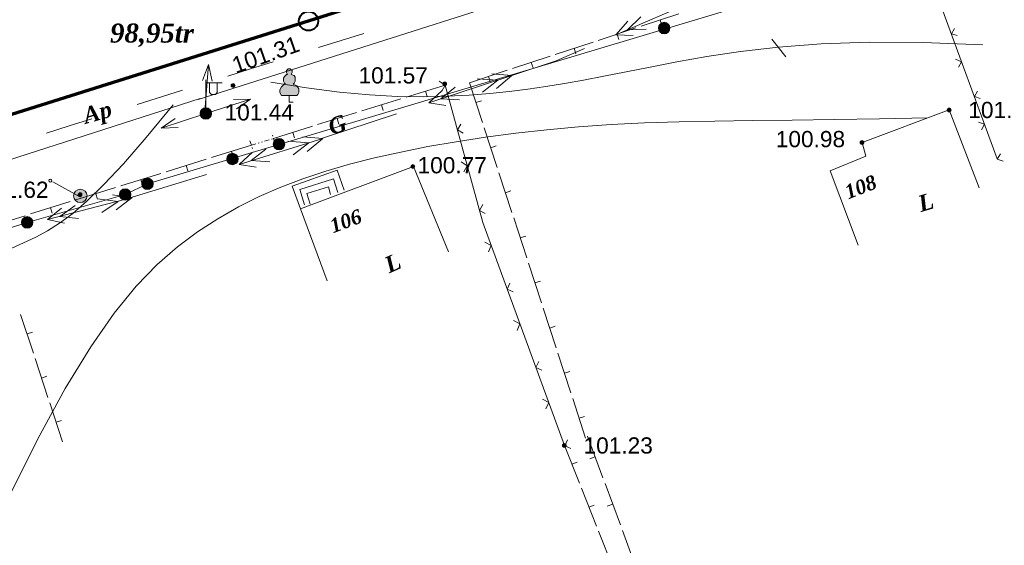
# Model space of a CAD drawing. Header units: millimetres. Extents: x 9396 to 25236, y 15106 to 31102.
# Tile 212 of 256: x 11297 to 11400, y 16799 to 16854. Entities that reach past the tile are written whole.
import ezdxf
from ezdxf.enums import TextEntityAlignment as Align

# ---------------------------------------------------------------- set-up
doc = ezdxf.new("R2010")
doc.units = ezdxf.units.MM
doc.linetypes.add('DIVIDE', pattern=[1.25, 0.5, -0.25, 0, -0.25, 0, -0.25])
doc.linetypes.add('HIDDEN', pattern=[0.375, 0.25, -0.125])
for name, color, linetype, lineweight, true_color in [('1001010', 7, 'Continuous', 9, 0x000000), ('10010110', 7, 'Continuous', 20, 0xa25100), ('1060000', 7, 'Continuous', 9, 0x000000), ('2030003', 7, 'Continuous', 9, 0x000000), ('2030012', 7, 'Continuous', 9, 0x000000), ('2030023', 7, 'Continuous', 9, 0x000000), ('21100200', 7, 'HIDDEN', 0, 0x800080), ('3000105', 7, 'DIVIDE', 9, 0x000000), ('3000220', 7, 'Continuous', 9, 0x000000), ('3000260', 7, 'Continuous', 9, 0x000000), ('4000210', 7, 'Continuous', 9, 0x000000), ('5010210', 7, 'Continuous', 20, 0x008000), ('5010420', 7, 'Continuous', 9, 0x000000), ('6011210', 1, 'Continuous', 9, 0xff0000), ('6011300', 1, 'Continuous', 20, 0xff0000), ('8010110', 7, 'Continuous', 20, 0x0080ff), ('8010200', 7, 'Continuous', 9, 0x000000), ('9010110', 7, 'Continuous', 9, 0x000000)]:
    doc.layers.add(name, color=color, linetype=linetype, lineweight=lineweight, true_color=true_color)
doc.layers.add('Канализация', color=1, linetype='Continuous', lineweight=70)
doc.layers.add('Колодец канал', color=3, linetype='Continuous', lineweight=40)
doc.styles.add('10', font='timesbi.ttf', dxfattribs={"height": 0.001481})
doc.styles.add('12', font='timesbi.ttf', dxfattribs={"height": 0.001693})
doc.styles.add('3', font='timesbi.ttf', dxfattribs={"height": 0.001693})
doc.styles.add('9', font='timesbi.ttf', dxfattribs={"height": 0.001693})
doc.styles.add('F2', font='arial.ttf', dxfattribs={"height": 0.001693})

# ---------------------------------------------------------------- blocks, each defined once
blk = doc.blocks.new('SYMBOL21100200')
at = {"true_color": 0x800080}
h = blk.add_hatch(color=216, dxfattribs=at)
edge = h.paths.add_edge_path()
edge.add_arc((0, 0), 0.1, 0, 360)
at = {"color": 216, "linetype": 'Continuous', "lineweight": 0, "true_color": 0x800080}
blk.add_circle((0, 0), 0.1, dxfattribs=at)
blk = doc.blocks.new('SYMBOL2030012')
at = {"true_color": 0xffffff}
h = blk.add_hatch(color=7, dxfattribs=at)
edge = h.paths.add_edge_path()
edge.add_arc((0, 0), 0.225, 0, 360)
at = {"true_color": 0x000000}
h = blk.add_hatch(color=18, dxfattribs=at)
edge = h.paths.add_edge_path()
edge.add_arc((0, 0), 0.05, 0, 360)
at = {"color": 18, "linetype": 'Continuous', "lineweight": 0, "true_color": 0x000000}
for radius in [0.225, 0.05]:
    blk.add_circle((0, 0), radius, dxfattribs=at)
blk = doc.blocks.new('SYMBOL4000210')
at = {"true_color": 0xffffff}
blk.add_hatch(color=7, dxfattribs=at).paths.add_polyline_path([(0.05, 1.75), (-0.05, 1.75), (-0.15, 1.65), (-0.15, 1.55), (-0.1, 1.45), (-0.15, 1.45), (-0.25, 1.35), (-0.3, 1.25), (-0.3, 1.1), (-0.25, 1), (-0.2, 0.95), (-0.3, 0.9), (-0.35, 0.85), (-0.4, 0.8), (-0.5, 0.65), (-0.5, 0.5), (-0.4, 0.35), (-0.3, 0.35), (-0.1, 0.35), (0, 0.35), (0.15, 0.35), (0.4, 0.35), (0.45, 0.4), (0.5, 0.5), (0.5, 0.7), (0.4, 0.85), (0.2, 0.95), (0.25, 1), (0.3, 1.1), (0.3, 1.3), (0.25, 1.4), (0.1, 1.45), (0.15, 1.55), (0.15, 1.65)])
at = {"color": 18, "linetype": 'Continuous', "lineweight": 0, "true_color": 0x000000, "flags": 128}
blk.add_lwpolyline([(0.05, 1.75), (-0.05, 1.75), (-0.15, 1.65), (-0.15, 1.55), (-0.1, 1.45), (-0.15, 1.45), (-0.25, 1.35), (-0.3, 1.25), (-0.3, 1.1), (-0.25, 1), (-0.2, 0.95), (-0.3, 0.9), (-0.35, 0.85), (-0.4, 0.8), (-0.5, 0.65), (-0.5, 0.5), (-0.4, 0.35), (-0.3, 0.35), (-0.1, 0.35), (0, 0.35), (0.15, 0.35), (0.4, 0.35), (0.45, 0.4), (0.5, 0.5), (0.5, 0.7), (0.4, 0.85), (0.2, 0.95), (0.25, 1), (0.3, 1.1), (0.3, 1.3), (0.25, 1.4), (0.1, 1.45), (0.15, 1.55), (0.15, 1.65), (0.05, 1.75)], close=True, dxfattribs=at)
blk.add_lwpolyline([(0, 0.35), (0, 0), (0.2, 0)], dxfattribs=at)
blk = doc.blocks.new('SYMBOL8010200')
at = {"true_color": 0x000000}
h = blk.add_hatch(color=18, dxfattribs=at)
edge = h.paths.add_edge_path()
edge.add_arc((0, 0), 0.3, 0, 360)
at = {"color": 18, "linetype": 'Continuous', "lineweight": 0, "true_color": 0x000000}
blk.add_circle((0, 0), 0.3, dxfattribs=at)
blk = doc.blocks.new('SYMBOL2030023')
at = {"true_color": 0xffffff}
h = blk.add_hatch(color=7, dxfattribs=at)
edge = h.paths.add_edge_path()
edge.add_arc((0, 0), 0.35, 0, 360)
at = {"color": 18, "linetype": 'Continuous', "lineweight": 0, "true_color": 0x000000}
blk.add_circle((0, 0), 0.35, dxfattribs=at)
blk = doc.blocks.new('SYMBOL2030003')
at = {"true_color": 0xffffff}
h = blk.add_hatch(color=7, dxfattribs=at)
edge = h.paths.add_edge_path()
edge.add_arc((0, 0), 0.3, 0, 360)
at = {"true_color": 0x000000}
h = blk.add_hatch(color=18, dxfattribs=at)
edge = h.paths.add_edge_path()
edge.add_arc((0, 0), 0.1, 0, 360)
at = {"color": 18, "linetype": 'Continuous', "lineweight": 0, "true_color": 0x000000, "flags": 128}
for points in [[(0, 0.3), (0, 1.75)], [(0, 1.6), (0.85, 1.6)], [(0.2, 1.6), (0.2, 1.1), (0.3, 1), (0.5, 1), (0.6, 1.1), (0.6, 1.6)]]:
    blk.add_lwpolyline(points, dxfattribs=at)
at = {"color": 18, "linetype": 'Continuous', "lineweight": 0, "true_color": 0x000000}
for radius in [0.3, 0.1]:
    blk.add_circle((0, 0), radius, dxfattribs=at)

msp = doc.modelspace()

# ---------------------------------------------------------------- linework, layer by layer
at = {"layer": '1001010', "color": 253}
for p, q in [((11397.56, 16836.73, 89.96), (11394.43, 16844.85, 89.96)), ((11342.18, 16830.05, 203.02), (11338.55, 16838.94, 203.02))]:
    msp.add_line(p, q, dxfattribs=at)
for points in [[(11394.43, 16844.85, 89.96), (11385.34, 16841.45, 89.96), (11385.74, 16840.03, 89.96), (11382.02, 16838.51, 89.96), (11384.93, 16830.74, 89.96)], [(11338.55, 16838.94, 203.02), (11326.74, 16834.53, 202.46), (11329.53, 16827, 202.46)]]:
    msp.add_polyline3d(points, dxfattribs=at)
at = {"layer": '10010110'}
for points in [[(11323.65, 16847.76, 192.02), (11327.37, 16847.15, 185.14), (11330.8, 16846.71, 179.4), (11333.96, 16846.43, 174.54), (11336.87, 16846.27, 170.34), (11339.56, 16846.23, 166.55), (11342.04, 16846.28, 162.93), (11344.34, 16846.4, 159.24), (11346.49, 16846.57, 155.24), (11348.51, 16846.78, 150.75), (11350.45, 16847.02, 145.77), (11352.36, 16847.3, 140.37), (11354.29, 16847.61, 134.59), (11356.29, 16847.97, 128.5), (11358.41, 16848.38, 122.16), (11360.71, 16848.83, 115.62), (11363.23, 16849.32, 108.95), (11366.03, 16849.87, 102.32), (11369.15, 16850.42, 96.33), (11372.67, 16850.95, 91.73), (11376.62, 16851.4, 89.22), (11381.07, 16851.74, 89.55), (11386.07, 16851.92, 93.44), (11391.68, 16851.91, 101.61), (11397.95, 16851.66, 114.8)], [(11296.55, 16830.39, 161.49), (11297.84, 16830.96, 155.62), (11299.11, 16831.57, 149), (11300.35, 16832.24, 141.58), (11301.61, 16833.03, 133.32), (11302.97, 16834.04, 124.15), (11304.49, 16835.35, 114.02), (11306.23, 16837.06, 102.86), (11308.26, 16839.24, 90.63), (11310.65, 16841.98, 77.27), (11313.47, 16845.38, 62.7)], [(11392.22, 16844.03, 87.66), (11387.17, 16843.92, 87.95), (11382.46, 16843.85, 89.07), (11378.05, 16843.79, 90.93), (11373.9, 16843.74, 93.47), (11369.98, 16843.69, 96.6), (11366.24, 16843.61, 100.24), (11362.65, 16843.49, 104.32), (11359.17, 16843.32, 108.76), (11355.77, 16843.08, 113.49), (11352.44, 16842.79, 118.45), (11349.2, 16842.43, 123.59), (11346.04, 16842.01, 128.87), (11342.99, 16841.54, 134.24), (11340.04, 16841.02, 139.64), (11337.2, 16840.45, 145.04), (11334.48, 16839.84, 150.38), (11331.87, 16839.18, 155.58), (11329.38, 16838.46, 160.48), (11326.99, 16837.67, 164.88), (11324.68, 16836.8, 168.57), (11322.44, 16835.82, 171.36), (11320.26, 16834.72, 173.05), (11318.12, 16833.5, 173.44), (11316.01, 16832.12, 172.34), (11313.92, 16830.57, 169.74), (11311.79, 16828.72, 166.46), (11309.6, 16826.45, 163.52), (11307.3, 16823.62, 161.93), (11304.85, 16820.11, 162.72), (11302.2, 16815.78, 166.89), (11299.32, 16810.51, 175.48), (11296.17, 16804.16, 189.48)]]:
    msp.add_polyline3d(points, dxfattribs=at)
at = {"layer": '1060000', "color": 253}
msp.add_line((11266.65, 16830.07, 198.49), (11316.28, 16846.03, 142.21), dxfattribs=at)
for points in [[(11531.94, 16914.52, 84.96), (11512.73, 16903.15, 69.5), (11485.03, 16893.86, 52.35), (11466.44, 16893.8, 86.66), (11316.05, 16845.96, 24.6)], [(11326.74, 16834.53, 202.46), (11325.89, 16836.9, 173.03), (11330.56, 16838.57, 139.71), (11331.3, 16836.49, 164.94)], [(11327.16, 16834.95, 192.91), (11326.66, 16836.56, 173.03), (11330.18, 16837.67, 144.76), (11330.64, 16836.22, 168.45)], [(11327.76, 16835.03, 187.54), (11327.42, 16836.13, 177.46), (11329.65, 16836.82, 159.54), (11329.89, 16836.04, 171.55)]]:
    msp.add_polyline3d(points, dxfattribs=at)
at = {"layer": '3000105', "color": 253}
for p, q in [((11324.07, 16841.4, 175.8), (11323.74, 16842.45, 175.8)), ((11321.47, 16841.64, 175.8), (11321.8, 16840.59, 175.8)), ((11321.62, 16841.16, 175.15), (11323.92, 16841.88, 176.45))]:
    msp.add_line(p, q, dxfattribs=at)
at = {"layer": '3000220', "color": 253}
for p, q in [((11366.23, 16854.9, 203.52), (11362.29, 16853.6, 203.52)), ((11361.75, 16853.42, 203.52), (11357.81, 16852.12, 203.52)), ((11364.26, 16854.25, 203.52), (11364.45, 16853.68, 203.52)), ((11359.78, 16852.77, 203.52), (11359.97, 16852.2, 203.52)), ((11357.27, 16851.94, 203.52), (11353.33, 16850.64, 203.52)), ((11355.3, 16851.29, 203.52), (11355.49, 16850.72, 203.52)), ((11352.8, 16850.47, 203.52), (11348.85, 16849.17, 203.52)), ((11350.82, 16849.82, 203.52), (11351.01, 16849.25, 203.52)), ((11348.32, 16848.99, 203.52), (11344.38, 16847.69, 203.52)), ((11346.35, 16848.34, 203.52), (11346.53, 16847.77, 203.52)), ((11341.83, 16847.45, 169.52), (11337.77, 16846.19, 169.52)), ((11344.38, 16847.69, 177), (11345.73, 16843.55, 177)), ((11339.8, 16846.82, 169.52), (11339.97, 16846.25, 169.52)), ((11337.21, 16846.02, 169.52), (11333.15, 16844.75, 169.52)), ((11335.18, 16845.39, 169.52), (11335.36, 16844.81, 169.52)), ((11345.05, 16845.62, 177), (11345.62, 16845.81, 177)), ((11332.6, 16844.58, 169.52), (11328.53, 16843.32, 169.52)), ((11327.98, 16843.15, 169.52), (11323.92, 16841.88, 169.52)), ((11330.57, 16843.95, 169.52), (11330.74, 16843.38, 169.52)), ((11345.91, 16842.98, 177), (11347.27, 16838.84, 177)), ((11325.95, 16842.51, 169.52), (11326.13, 16841.94, 169.52)), ((11321.62, 16841.17, 114.03), (11317.46, 16839.87, 114.03)), ((11346.59, 16840.91, 177), (11347.16, 16841.1, 177)), ((11319.54, 16840.52, 114.03), (11319.72, 16839.95, 114.03)), ((11316.9, 16839.7, 114.03), (11312.74, 16838.4, 114.03)), ((11314.82, 16839.05, 114.03), (11315, 16838.48, 114.03)), ((11312.17, 16838.23, 114.03), (11308.01, 16836.93, 114.03)), ((11347.45, 16838.27, 177), (11348.81, 16834.13, 177)), ((11310.09, 16837.58, 114.03), (11310.27, 16837.01, 114.03)), ((11307.45, 16836.76, 114.03), (11303.29, 16835.46, 114.03)), ((11305.37, 16836.11, 114.03), (11305.55, 16835.54, 114.03)), ((11348.13, 16836.2, 177), (11348.7, 16836.39, 177)), ((11302.72, 16835.29, 114.03), (11298.56, 16833.99, 114.03)), ((11298, 16833.81, 114.03), (11293.84, 16832.52, 114.03)), ((11300.64, 16834.64, 114.03), (11300.82, 16834.07, 114.03)), ((11348.99, 16833.57, 177), (11350.35, 16829.42, 177)), ((11349.67, 16831.49, 177), (11350.24, 16831.68, 177)), ((11350.53, 16828.86, 177), (11351.88, 16824.71, 177)), ((11351.21, 16826.79, 177), (11351.78, 16826.97, 177)), ((11297.54, 16823.5, 172.45), (11298.87, 16819.44, 172.45)), ((11352.07, 16824.15, 177), (11353.42, 16820, 177)), ((11298.21, 16821.47, 172.45), (11298.78, 16821.66, 172.45)), ((11352.75, 16822.08, 177), (11353.32, 16822.26, 177)), ((11353.61, 16819.44, 177), (11354.96, 16815.3, 177)), ((11299.05, 16818.89, 172.45), (11300.39, 16814.83, 172.45)), ((11354.28, 16817.37, 177), (11354.85, 16817.55, 177)), ((11299.72, 16816.86, 172.45), (11300.29, 16817.04, 172.45)), ((11300.57, 16814.27, 172.45), (11301.9, 16810.21, 172.45)), ((11355.15, 16814.73, 177), (11356.5, 16810.59, 177)), ((11301.23, 16812.24, 172.45), (11301.8, 16812.43, 172.45)), ((11355.82, 16812.66, 177), (11356.39, 16812.85, 177)), ((11358.3, 16806.45), (11356.7, 16810.78)), ((11354.29, 16809.83), (11355.85, 16805.89)), ((11355.07, 16807.86), (11355.62, 16808.08)), ((11357.5, 16808.62), (11356.94, 16808.41)), ((11356.06, 16805.35), (11357.62, 16801.41)), ((11360.12, 16801.52), (11358.52, 16805.86)), ((11356.84, 16803.38), (11357.4, 16803.6)), ((11359.32, 16803.69), (11358.76, 16803.48)), ((11357.84, 16800.88), (11359.4, 16796.94)), ((11361.93, 16796.6), (11360.34, 16800.93))]:
    msp.add_line(p, q, dxfattribs=at)
at = {"layer": '3000260', "color": 253}
msp.add_line((11390.94, 16862.99, 200.09), (11399.43, 16839.76, 159.76), dxfattribs=at)
for points in [[(11395, 16853.35, 179.92), (11394.67, 16852.8, 179.92), (11395.27, 16852.61, 179.92)], [(11395.11, 16850.14, 179.92), (11395.73, 16849.89, 179.92), (11395.4, 16849.32, 179.92)], [(11341.2, 16847.85, 169.08), (11341.83, 16847.44, 169.08), (11341.49, 16846.8, 169.08)], [(11341.83, 16847.45, 203.11), (11345.76, 16833.1, 176.12), (11354.29, 16809.82, 135.05)], [(11397.39, 16846.8, 179.92), (11397.06, 16846.25, 179.92), (11397.66, 16846.06, 179.92)], [(11343.46, 16843.38, 169.08), (11343.11, 16842.77, 169.08), (11343.72, 16842.44, 169.08)], [(11397.5, 16843.59, 179.92), (11398.12, 16843.35, 179.92), (11397.8, 16842.78, 179.92)], [(11399.78, 16840.26, 179.92), (11399.45, 16839.71, 179.92), (11400.05, 16839.52, 179.92)], [(11343.5, 16839.44, 169.08), (11344.13, 16839.03, 169.08), (11343.79, 16838.39, 169.08)], [(11345.76, 16834.97, 169.08), (11345.41, 16834.36, 169.08), (11346.02, 16834.03, 169.08)], [(11345.98, 16831.04, 169.08), (11346.64, 16830.69, 169.08), (11346.35, 16830.02, 169.08)], [(11348.6, 16826.78, 169.08), (11348.31, 16826.14, 169.08), (11348.94, 16825.86, 169.08)], [(11348.98, 16822.86, 169.08), (11349.64, 16822.51, 169.08), (11349.35, 16821.83, 169.08)], [(11351.6, 16818.59, 169.08), (11351.31, 16817.95, 169.08), (11351.94, 16817.67, 169.08)], [(11351.98, 16814.67, 169.08), (11352.64, 16814.32, 169.08), (11352.35, 16813.65, 169.08)], [(11354.6, 16810.41, 169.08), (11354.31, 16809.77, 169.08), (11354.94, 16809.49, 169.08)]]:
    msp.add_polyline3d(points, dxfattribs=at)
at = {"layer": '5010210'}
for p, q in [((11328.62, 16851.36, 159.58), (11333.35, 16852.85, 159.58)), ((11377.39, 16850.39, 36.71), (11375.91, 16852.24, 36.71)), ((11321.53, 16849.13, 159.58), (11319.16, 16848.39, 159.58)), ((11323.89, 16849.87, 159.58), (11321.53, 16849.13, 159.58)), ((11309.7, 16845.41, 159.58), (11314.43, 16846.9, 159.58)), ((11302.61, 16843.18, 159.58), (11300.24, 16842.43, 159.58)), ((11304.97, 16843.92, 159.58), (11302.61, 16843.18, 159.58))]:
    msp.add_line(p, q, dxfattribs=at)
at = {"layer": '6011210'}
for p, q in [((11316.76, 16844.7, 105.73), (11317.16, 16849.58, 105.73)), ((11316.86, 16844.48, 125.09), (11321.53, 16845.97, 125.09)), ((11316.86, 16844.48, 202.61), (11312.2, 16842.96, 202.61))]:
    msp.add_line(p, q, dxfattribs=at)
for points in [[(11316.53, 16847.93, 105.73), (11317.16, 16849.58, 105.73), (11317.16, 16849.58, 105.73), (11317.52, 16847.85, 105.73)], [(11319.75, 16845.93, 125.09), (11321.53, 16845.97, 125.09), (11321.53, 16845.97, 125.09), (11320.06, 16844.98, 125.09)], [(11313.97, 16843.01, 202.61), (11312.2, 16842.96, 202.61), (11312.2, 16842.96, 202.61), (11313.66, 16843.96, 202.61)]]:
    msp.add_polyline3d(points, dxfattribs=at)
at = {"layer": '6011300'}
for p, q in [((11368.03, 16856.33, 110.57), (11359.65, 16852.69, 110.57)), ((11348.79, 16848.45, 110.57), (11340.12, 16845.58, 110.57)), ((11348.79, 16848.45, 110.57), (11346.71, 16848.61, 110.57)), ((11348.79, 16848.45, 110.57), (11347.21, 16847.09, 110.57)), ((11336.75, 16844.46, 110.57), (11329.04, 16841.91, 110.57)), ((11329.06, 16841.86, 110.57), (11326.98, 16842.06, 110.57)), ((11329.06, 16841.86, 110.57), (11320.33, 16839.17, 110.57)), ((11329.06, 16841.86, 110.57), (11327.45, 16840.53, 110.57)), ((11316.94, 16838.12, 110.57), (11309.18, 16835.73, 110.57)), ((11309.19, 16835.7, 110.57), (11307.12, 16835.99, 110.57)), ((11309.19, 16835.7, 110.57), (11300.35, 16833.4, 110.57)), ((11309.19, 16835.7, 110.57), (11307.52, 16834.44, 110.57))]:
    msp.add_line(p, q, dxfattribs=at)
for points in [[(11362.82, 16853.3, 110.57), (11360.86, 16853.22, 110.57), (11362.26, 16854.59, 110.57)], [(11361.46, 16852.61, 110.57), (11359.65, 16852.69, 110.57), (11360.91, 16854.11, 110.57)], [(11356.39, 16851.28, 110.57), (11353.43, 16849.99, 110.57), (11348.79, 16848.45, 110.57)], [(11343.33, 16845.91, 110.57), (11341.37, 16846, 110.57), (11342.89, 16847.24, 110.57)], [(11347.34, 16847.97, 110.57), (11345.73, 16846.7, 110.57), (11347.34, 16847.97, 110.57), (11345.17, 16848.1, 110.57)], [(11341.91, 16845.33, 110.57), (11340.12, 16845.58, 110.57), (11341.51, 16846.88, 110.57)], [(11327.6, 16841.41, 110.57), (11325.97, 16840.18, 110.57), (11327.6, 16841.41, 110.57), (11325.43, 16841.58, 110.57)], [(11322.12, 16838.88, 110.57), (11320.33, 16839.17, 110.57), (11321.74, 16840.44, 110.57)], [(11323.54, 16839.43, 110.57), (11321.59, 16839.56, 110.57), (11323.13, 16840.77, 110.57)], [(11303.57, 16833.52, 110.57), (11301.62, 16833.73, 110.57), (11303.22, 16834.87, 110.57)], [(11307.71, 16835.31, 110.57), (11306.02, 16834.15, 110.57), (11307.71, 16835.31, 110.57), (11305.55, 16835.58, 110.57)], [(11302.12, 16833.04, 110.57), (11300.35, 16833.4, 110.57), (11301.82, 16834.61, 110.57)]]:
    msp.add_polyline3d(points, dxfattribs=at)
at = {"layer": '8010110'}
msp.add_polyline3d([(11267.47, 16823.32, 182.49), (11275.37, 16825.85, 169.85), (11298.22, 16833.11, 167.15), (11308.45, 16836.02, 166.07), (11310.77, 16837.14, 165.5), (11371.34, 16855.27, 163.92)], dxfattribs=at)
at = {"layer": '9010110', "color": 253}
msp.add_line((11303.79, 16835.74, 148.13), (11300.9, 16837.33, 148.13), dxfattribs=at)
msp.add_polyline3d([(11300.78, 16837.47, 148.13), (11300.76, 16837.54, 148.13), (11300.71, 16837.6, 148.13), (11300.63, 16837.62, 148.13), (11300.56, 16837.6, 148.13), (11300.5, 16837.54, 148.13), (11300.48, 16837.47, 148.13), (11300.5, 16837.39, 148.13), (11300.56, 16837.34, 148.13), (11300.63, 16837.32, 148.13), (11300.71, 16837.34, 148.13), (11300.76, 16837.39, 148.13), (11300.78, 16837.47, 148.13)], close=True, dxfattribs=at)
at = {"layer": 'Канализация', "elevation": 53}
msp.add_lwpolyline([(12228.43, 17139.82), (12021.44, 17074.81), (11795.93, 17002.9), (11329.52, 16854.74), (11115.67, 16787.38), (10954.57, 16736.61), (10592.24, 16620.2), (10486.13, 16586.85), (10372.91, 16549.13), (10338.97, 16538.59), (10329.35, 16531.16), (10310.18, 16524.96), (10297.32, 16526.92), (10197.76, 16494.35), (10167.88, 16483.3), (10086.56, 16408.9), (10007.55, 16330.7)], dxfattribs=at)
at = {"layer": 'Колодец канал'}
msp.add_circle((11327.58, 16854.13, 53), 1, dxfattribs=at)

# ---------------------------------------------------------------- block references
at = {"layer": '2030003', "color": 253, "xscale": 2, "yscale": 2, "zscale": 2}
msp.add_blockref('SYMBOL2030003', (11316.86, 16844.48, 202.85), dxfattribs=at)
at = {"layer": '2030012', "color": 253, "xscale": 2, "yscale": 2, "zscale": 2}
msp.add_blockref('SYMBOL2030012', (11316.86, 16844.48, 202.85), dxfattribs=at)
at = {"layer": '2030023', "color": 253, "xscale": 2, "yscale": 2, "zscale": 2}
msp.add_blockref('SYMBOL2030023', (11303.77, 16835.88, 203.23), dxfattribs=at)
at = {"layer": '21100200', "xscale": 2, "yscale": 2, "zscale": 2}
for p in [(11319.71, 16847.4, 202.62), (11341.78, 16847.58, 203.14), (11394.43, 16844.85, 202.42), (11316.82, 16844.6, 202.88), (11385.34, 16841.45, 201.96), (11338.46, 16838.94, 201.54), (11303.74, 16836, 203.24), (11354.28, 16809.82, 202.46)]:
    msp.add_blockref('SYMBOL21100200', p, dxfattribs=at)
at = {"layer": '4000210', "color": 253, "xscale": 2, "yscale": 2, "zscale": 2}
msp.add_blockref('SYMBOL4000210', (11325.57, 16845.66, 203.36), dxfattribs=at)
at = {"layer": '8010200', "color": 253, "xscale": 2, "yscale": 2, "zscale": 2}
for p in [(11364.69, 16853.4, 162.7), (11324.5, 16841.28, 204.72), (11319.64, 16839.73, 206.27), (11310.77, 16837.14, 204.55), (11308.45, 16836.02, 204.25), (11298.22, 16833.11, 203.26)]:
    msp.add_blockref('SYMBOL8010200', p, dxfattribs=at)

# ---------------------------------------------------------------- texts
at = {"layer": '1001010', "color": 1, "true_color": 0xff0000, "style": '10'}
for s, rotation, p in [('108', 21.4, (11383.63, 16836.2, 0)), ('106', 20.4, (11329.89, 16832.67))]:
    msp.add_text(s, height=1.481, rotation=rotation, dxfattribs=at).set_placement(p, align=Align.MIDDLE_LEFT)
at = {"layer": '1001010', "color": 253, "style": '9'}
for rotation, p in [(16.5, (11391.25, 16835, 0)), (24.1, (11335.65, 16828.55))]:
    msp.add_text('L', height=1.69, rotation=rotation, dxfattribs=at).set_placement(p, align=Align.MIDDLE_LEFT)
at = {"layer": '21100200', "color": 253, "style": 'F2'}
msp.add_text('101.31', height=1.693, rotation=19.3, dxfattribs=at).set_placement((11319.69, 16849.44, 194.42), align=Align.MIDDLE_LEFT)
for s, p in [('101.57', (11332.8, 16848.46)), ('101.44', (11318.82, 16844.6, 202.88)), ('101.21', (11396.43, 16844.85, 202.42)), ('100.98', (11376.34, 16841.81, 87.02)), ('100.77', (11338.96, 16839.08, 194.42)), ('101.62', (11293.22, 16836.52)), ('101.23', (11356.28, 16809.82, 202.46))]:
    msp.add_text(s, height=1.693, dxfattribs=at).set_placement(p, align=Align.MIDDLE_LEFT)
at = {"layer": '5010210', "color": 253, "style": '3'}
msp.add_text('Ap', height=1.693, rotation=15.7, dxfattribs=at).set_placement((11304.11, 16844.21, 0), align=Align.MIDDLE_LEFT)
at = {"layer": '5010420', "color": 253, "style": '12'}
msp.add_text('98,95tr', height=1.987, dxfattribs=at).set_placement((11306.87, 16852.88, -0.01), align=Align.MIDDLE_LEFT)
at = {"layer": '8010110', "color": 253, "style": '3'}
msp.add_text('G', height=1.69, rotation=18.9, dxfattribs=at).set_placement((11329.71, 16843.02, 109.61), align=Align.MIDDLE_LEFT)

doc.saveas('drawing.dxf')
